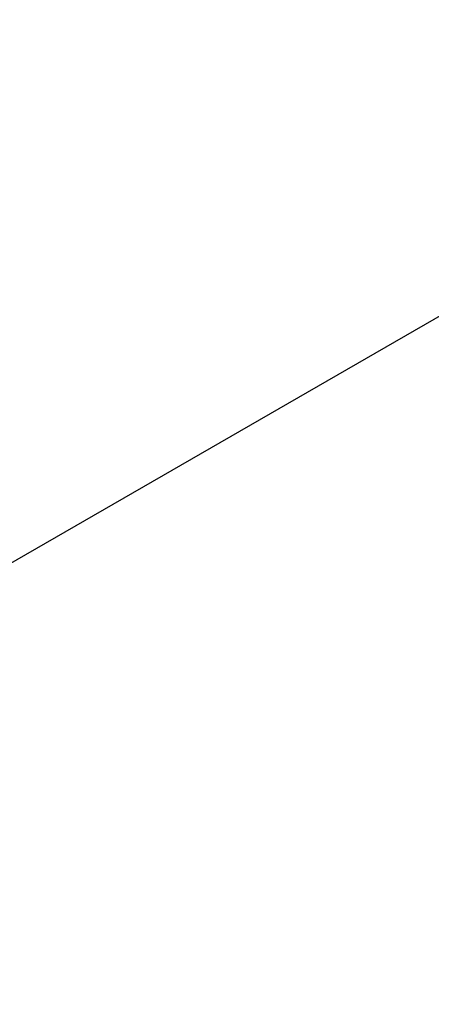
# Model space of a CAD drawing. Header units: millimetres. Extents: x 0 to 5600, y -1552 to 3960.
# Tile 92 of 199: x 4494 to 4513, y 2306 to 2351. Entities that reach past the tile are written whole.
import ezdxf

# ---------------------------------------------------------------- set-up
doc = ezdxf.new("R2010")
doc.units = ezdxf.units.MM
doc.header["$LTSCALE"] = 308
doc.layers.get('0').update_dxf_attribs({"linetype": 'CONTINUOUS'})
doc.styles.get("Standard").update_dxf_attribs({"font": 'txt', "width": 0.9})
doc.dimstyles.get("Standard").update_dxf_attribs({"dimtxt": 20, "dimasz": 33.333333, "dimexe": 1.5, "dimexo": 1.5, "dimtad": 1, "dimzin": 0, "dimdsep": 46, "dimtxsty": 'Standard', "dimblk": '_FILLED', "dimblk1": '_FILLED', "dimblk2": '_FILLED', "dimcen": 0.09, "dimazin": 0, "dimtol": 1, "dimtp": 0.01, "dimtm": 0.01, "dimtfac": 1, "dimtofl": 0, "dimtmove": 0, "dimatfit": 3, "dimldrblk": '_FILLED', "dimfxl": 0, "dimtolj": 1, "dimtzin": 0, "dimarcsym": 0})

# ---------------------------------------------------------------- blocks, each defined once
blk = doc.blocks.new('_FILLED')
at = {"color": 0, "linetype": 'ByBlock'}
blk.add_solid([(0, 0), (-1, 0.2), (-1, -0.2)], dxfattribs=at)

msp = doc.modelspace()

# ---------------------------------------------------------------- linework, layer by layer
at = {"color": 7, "linetype": 'Continuous'}
msp.add_line((4455.309, 2303.807), (4587.729, 2380.259), dxfattribs=at)

# ---------------------------------------------------------------- leaders
at = {"color": 2, "linetype": 'Continuous'}
msp.add_leader([(4424.533, 2434.628), (4507.453, 1919.128)], dimstyle='Standard', override={"dimtad": 0}, dxfattribs=at)

doc.saveas('drawing.dxf')
